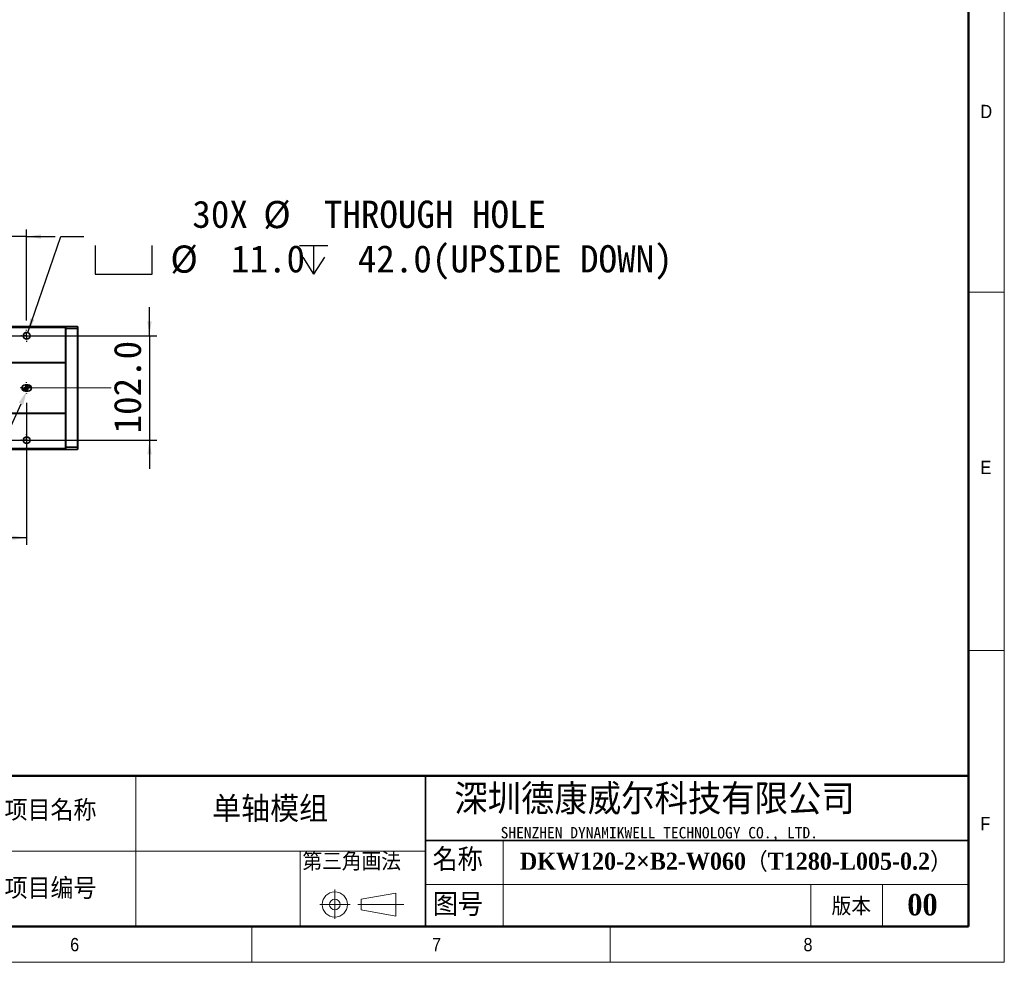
# Model space of a CAD drawing. Header units: millimetres. Extents: x 35 to 2905, y 35 to 2044.
# Tile 7 of 9: x 1943 to 2905, y 35 to 956. Entities that reach past the tile are written whole.
import ezdxf

# ---------------------------------------------------------------- set-up
doc = ezdxf.new("R2010")
doc.units = ezdxf.units.MM
doc.header["$LTSCALE"] = 7
doc.header["$PDSIZE"] = -1
doc.linetypes.add('CENTERX2', pattern=[20.32, 12.7, -2.54, 2.54, -2.54])
doc.layers.add('DIMNS', color=7, linetype='Continuous')
doc.layers.add('黑色实线', color=7, linetype='Continuous')
doc.styles.add('SLDTEXTSTYLE1', font='Gothic.ttf', dxfattribs={"width": 0.913})
doc.styles.add('SLDTEXTSTYLE2', font='timesbd.ttf', dxfattribs={"width": 0.933})
doc.styles.add('SLDTEXTSTYLE4', font='txt', dxfattribs={"bigfont": 'bigfont'})
doc.styles.add('SLDTEXTSTYLE5', font='txt', dxfattribs={"bigfont": 'bigfont'})
doc.styles.add('SLDTEXTSTYLE6', font='txt')
doc.styles.add('SLDTEXTSTYLE7', font='timesbd.ttf', dxfattribs={"width": 0.933, "bigfont": 'bigfont'})
doc.styles.add('SLDTEXTSTYLE8', font='txt')
doc.dimstyles.new('SLDDIMSTYLE0', dxfattribs={"dimtxt": 26.6, "dimasz": 14, "dimexe": 0, "dimexo": 0.0625, "dimgap": 6.65, "dimtad": 2, "dimdec": 1, "dimrnd": 1e-09, "dimzin": 4, "dimdsep": 46, "dimtxsty": 'SLDTEXTSTYLE8', "dimsah": 1, "dimcen": 0.09, "dimadec": 0, "dimazin": 1, "dimtfac": 1, "dimtdec": 1, "dimtmove": 0, "dimatfit": 0, "dimfxl": 0, "dimfrac": 2, "dimtolj": 1, "dimtzin": 12, "dimarcsym": 0})
doc.dimstyles.new('SLDDIMSTYLE4', dxfattribs={"dimtxt": 26.6, "dimasz": 14, "dimexe": 0, "dimexo": 0.0625, "dimgap": 6.65, "dimtad": 2, "dimdec": 1, "dimrnd": 1e-09, "dimzin": 4, "dimdsep": 46, "dimtxsty": 'SLDTEXTSTYLE8', "dimsah": 1, "dimcen": 0.09, "dimadec": 0, "dimazin": 1, "dimtfac": 1, "dimtdec": 1, "dimtofl": 0, "dimtmove": 0, "dimatfit": 3, "dimfxl": 0, "dimfrac": 2, "dimtolj": 1, "dimtzin": 12, "dimarcsym": 0})
doc.dimstyles.new('SLDDIMSTYLE7', dxfattribs={"dimtxt": 26.6, "dimasz": 14, "dimexe": 0, "dimexo": 0.0625, "dimgap": 6.65, "dimtad": 0, "dimtih": 1, "dimtoh": 1, "dimdec": 1, "dimrnd": 1e-09, "dimzin": 4, "dimdsep": 46, "dimtxsty": 'SLDTEXTSTYLE8', "dimsah": 1, "dimcen": 0, "dimadec": 0, "dimazin": 1, "dimtfac": 1, "dimtdec": 1, "dimtofl": 0, "dimtmove": 0, "dimatfit": 3, "dimfxl": 0, "dimfrac": 2, "dimtolj": 1, "dimtzin": 12, "dimarcsym": 0})
doc.dimstyles.new('SLDDIMSTYLE8', dxfattribs={"dimtxt": 26.6, "dimasz": 14, "dimexe": 0, "dimexo": 0.0625, "dimgap": 6.65, "dimtad": 0, "dimtih": 1, "dimtoh": 1, "dimdec": 1, "dimrnd": 1e-09, "dimzin": 4, "dimdsep": 46, "dimtxsty": 'SLDTEXTSTYLE8', "dimsah": 1, "dimcen": 0, "dimadec": 0, "dimazin": 1, "dimtfac": 1, "dimtdec": 1, "dimtofl": 0, "dimtmove": 0, "dimatfit": 3, "dimfxl": 0, "dimfrac": 2, "dimtolj": 1, "dimtzin": 12, "dimarcsym": 0})

# ---------------------------------------------------------------- blocks, each defined once
blk = doc.blocks.new('_D_30')
at = {"layer": '黑色实线'}
for p, q in [((1822.07, 661.73), (1822.07, 750.8)), ((1950.07, 661.73), (1950.07, 750.8)), ((1822.07, 743.8), (1794.07, 743.8)), ((1950.07, 743.8), (1822.07, 743.8)), ((1950.07, 743.8), (1978.07, 743.8))]:
    blk.add_line(p, q, dxfattribs=at)
for points in [[(1822.07, 743.8), (1808.07, 745.9), (1808.07, 741.7)], [(1950.07, 743.8), (1964.07, 741.7), (1964.07, 745.9)]]:
    blk.add_solid(points, dxfattribs=at)
at = {"layer": '黑色实线', "insert": (1828.02, 778.7), "char_height": 26.6, "attachment_point": 1, "style": 'SLDTEXTSTYLE8'}
blk.add_mtext('128.0', dxfattribs=at)
blk = doc.blocks.new('_D_31')
at = {"layer": 'Defpoints', "color": 0}
for p in [(1950.33, 593.26), (1951.57, 596)]:
    blk.add_point(p, dxfattribs=at)
at = {"layer": '黑色实线', "color": 0, "lineweight": -2}
for p, q in [((1897.04, 475.74), (1944.55, 580.51)), ((1862.76, 475.74), (1897.04, 475.74))]:
    blk.add_line(p, q, dxfattribs=at)
at = {"layer": '黑色实线', "color": 0}
blk.add_solid([(1942.42, 581.48), (1946.67, 579.55), (1950.33, 593.26)], dxfattribs=at)
at = {"layer": '黑色实线', "color": 0, "insert": (1504.36, 489.54), "char_height": 26.6, "attachment_point": 1, "style": 'SLDTEXTSTYLE8'}
blk.add_mtext('\\A1;{\\fGDT|b0|i0|c134|p2;v\\fISOCPEUR|b0|i0|c134|p34;%%C}6.0H7 X 9.0{\\fGDT|b0|i0|c134|p2;x}7.0', dxfattribs=at)
blk = doc.blocks.new('_D_32')
at = {"layer": '黑色实线'}
for p, q in [((254.07, 587.11), (254.07, 442.69)), ((1950.07, 581.57), (1950.07, 442.69)), ((1950.07, 449.69), (254.07, 449.69))]:
    blk.add_line(p, q, dxfattribs=at)
for points in [[(254.07, 449.69), (268.07, 447.59), (268.07, 451.79)], [(1950.07, 449.69), (1936.07, 451.79), (1936.07, 447.59)]]:
    blk.add_solid(points, dxfattribs=at)
at = {"layer": '黑色实线', "insert": (1051.55, 484.59), "char_height": 26.6, "attachment_point": 1, "style": 'SLDTEXTSTYLE8'}
blk.add_mtext('1696.0', dxfattribs=at)
blk = doc.blocks.new('SW_SYMBOL_HOLE_SPOT')
at = {"layer": '黑色实线', "color": 0}
for p, q in [((0, 6125), (0, 525)), ((11200, 525), (11200, 6125)), ((0, 525), (11200, 525))]:
    blk.add_line(p, q, dxfattribs=at)
blk = doc.blocks.new('SW_SYMBOL_HOLE_DEPTH')
at = {"layer": '黑色实线', "color": 0}
for p, q in [((0, 6125), (5600, 6125)), ((2800, 6125), (2800, 525)), ((700, 3885), (2800, 525)), ((4900, 3885), (2800, 525))]:
    blk.add_line(p, q, dxfattribs=at)
blk = doc.blocks.new('_D_33')
at = {"layer": '黑色实线'}
for p, q in [((1951.14, 650.12), (1983.33, 743.8)), ((1983.33, 743.8), (2005.78, 743.8))]:
    blk.add_line(p, q, dxfattribs=at)
blk.add_solid([(1951.14, 650.12), (1957.68, 662.67), (1953.7, 664.04)], dxfattribs=at)
at = {"layer": '黑色实线', "xscale": 0.004985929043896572, "yscale": 0.004985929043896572, "zscale": 0.004985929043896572}
for name, p in [('SW_SYMBOL_HOLE_SPOT', (2016.89, 704.43)), ('SW_SYMBOL_HOLE_DEPTH', (2216.43, 704.43))]:
    blk.add_blockref(name, p, dxfattribs=at)
at = {"layer": '黑色实线', "char_height": 26.6, "attachment_point": 1, "style": 'SLDTEXTSTYLE8'}
for s, insert in [('30X ', (2111.9, 778.96)), ('%%c', (2181.14, 778.7)), (' THROUGH HOLE', (2222.24, 778.96)), ('%%c', (2090.44, 735.18)), (' 11.0 ', (2131.54, 735.44)), (' 42.0(UPSIDE DOWN)', (2255.37, 735.44))]:
    blk.add_mtext(s, dxfattribs=dict(at, insert=insert))
blk = doc.blocks.new('_D_34')
at = {"layer": '黑色实线'}
for p, q in [((2070.07, 647), (2070.07, 675)), ((1836.8, 647), (2077.07, 647)), ((2070.07, 647), (2070.07, 545)), ((1836.8, 545), (2077.07, 545)), ((2070.07, 545), (2070.07, 517))]:
    blk.add_line(p, q, dxfattribs=at)
for points in [[(2070.07, 647), (2072.17, 661), (2067.97, 661)], [(2070.07, 545), (2067.97, 531), (2072.17, 531)]]:
    blk.add_solid(points, dxfattribs=at)
at = {"layer": '黑色实线', "insert": (2035.16, 551.52), "char_height": 26.6, "attachment_point": 1, "rotation": 90, "style": 'SLDTEXTSTYLE8'}
blk.add_mtext('102.0', dxfattribs=at)
blk = doc.blocks.new('SW_CENTERMARKSYMBOL_3')
at = {"layer": '黑色实线', "color": 0}
for p, q in [((-5.08, 0), (-5.84, 0)), ((0, 0), (-2.54, 0)), ((0, 5.08), (0, 5.84)), ((0, 0), (0, 2.54)), ((0, 0), (0, -2.54)), ((0, 0), (2.54, 0)), ((5.08, 0), (5.84, 0)), ((0, -5.08), (0, -5.84))]:
    blk.add_line(p, q, dxfattribs=at)
blk = doc.blocks.new('SW_CENTERMARKSYMBOL_4')
at = {"layer": '黑色实线', "color": 0}
for p, q in [((-5.08, 0), (-5.84, 0)), ((0, 0), (-2.54, 0)), ((0, 5.08), (0, 5.84)), ((0, 0), (0, 2.54)), ((0, 0), (0, -2.54)), ((0, 0), (2.54, 0)), ((5.08, 0), (5.84, 0)), ((0, -5.08), (0, -5.84))]:
    blk.add_line(p, q, dxfattribs=at)
blk = doc.blocks.new('SW_CENTERMARKSYMBOL_5')
at = {"layer": '黑色实线', "color": 0}
for p, q in [((-5.08, 0), (-5.54, 0)), ((0, 0), (-2.54, 0)), ((0, 5.08), (0, 5.54)), ((0, 0), (0, 2.54)), ((0, 0), (2.54, 0)), ((0, 0), (0, -2.54)), ((5.08, 0), (5.54, 0)), ((0, -5.08), (0, -5.54))]:
    blk.add_line(p, q, dxfattribs=at)
blk = doc.blocks.new('SW_DOWELSYMBOL_5')
at = {"linetype": 'Continuous', "lineweight": 18}
h = blk.add_hatch(color=0, dxfattribs=at)
edge = h.paths.add_edge_path(flags=0)
edge.add_arc((0, 0), 3, 180, 270)
edge.add_line((0, -3), (0, 0))
edge.add_line((0, 0), (-3, 0))
h = blk.add_hatch(color=0, dxfattribs=at)
edge = h.paths.add_edge_path(flags=0)
edge.add_arc((0, 0), 3, 0, 90)
edge.add_line((0, 3), (0, 0))
edge.add_line((0, 0), (3, 0))
at = {"layer": '黑色实线', "color": 0}
blk.add_circle((0, 0), 3, dxfattribs=at)
blk = doc.blocks.new('SW_DOWELSYMBOL_6')
at = {"linetype": 'Continuous', "lineweight": 18}
h = blk.add_hatch(color=0, dxfattribs=at)
edge = h.paths.add_edge_path(flags=0)
edge.add_arc((0, 0), 3, 180, 270)
edge.add_line((0, -3), (0, 0))
edge.add_line((0, 0), (-3, 0))
h = blk.add_hatch(color=0, dxfattribs=at)
edge = h.paths.add_edge_path(flags=0)
edge.add_arc((0, 0), 3, 0, 90)
edge.add_line((0, 3), (0, 0))
edge.add_line((0, 0), (3, 0))
at = {"layer": '黑色实线', "color": 0}
blk.add_circle((0, 0), 3, dxfattribs=at)

msp = doc.modelspace()

# ---------------------------------------------------------------- linework, layer by layer
at = {"color": 7, "linetype": 'Continuous', "lineweight": 18}
for p, q in [((2905, 35), (2905, 2044)), ((2870, 2009), (2870, 70)), ((2870, 689.5), (2905, 689.5)), ((2870, 339.5), (2905, 339.5)), ((2056.78, 217), (2056.78, 70)), ((2415.65, 154), (2415.65, 70)), ((1926.29, 143.5), (2339.76, 143.5)), ((2217.1, 143.5), (2217.1, 70)), ((2251.06, 106.04), (2251.06, 77.44)), ((2339.76, 110.88), (2870, 110.88)), ((2716, 110.88), (2716, 70)), ((2786, 110.88), (2786, 70)), ((2276.67, 96.73), (2310.66, 102.61)), ((2276.67, 86.23), (2276.67, 96.73)), ((2310.66, 102.61), (2310.66, 80.22)), ((2236.5, 91.48), (2265.91, 91.48)), ((2273.64, 91.48), (2318.36, 91.48)), ((2276.67, 86.23), (2310.66, 80.22)), ((70, 70), (2870, 70)), ((861, 70), (2870, 70)), ((2170, 35), (2170, 70)), ((2520, 70), (2520, 35)), ((35, 35), (2905, 35))]:
    msp.add_line(p, q, dxfattribs=at)
at = {"color": 7, "linetype": 'Continuous', "lineweight": 50}
for p, q in [((2870, 2009), (2870, 70)), ((2870, 217), (1281, 217)), ((70, 70), (2870, 70))]:
    msp.add_line(p, q, dxfattribs=at)
at = {"color": 7, "linetype": 'Continuous', "lineweight": 35}
for p, q in [((1988.07, 656), (216.07, 656)), ((1988.07, 655), (216.07, 655)), ((1988.07, 655.7), (1988.37, 656)), ((1988.07, 655), (1988.07, 656)), ((1988.07, 621), (1988.07, 655)), ((1988.07, 653.87), (1988.37, 654)), ((1988.37, 656), (1988.37, 654)), ((1988.37, 656), (1999.77, 656)), ((1988.37, 654), (1988.37, 538)), ((1999.77, 654), (1988.37, 654)), ((1999.77, 654), (1999.77, 656)), ((2000.07, 655.7), (1999.77, 656)), ((1999.77, 538), (1999.77, 654)), ((2000.07, 653.87), (1999.77, 654)), ((2000.07, 655.7), (2000.07, 653.87)), ((1947.07, 648.37), (1947.07, 645.62)), ((2000.07, 653.87), (2000.07, 538.12)), ((1988.07, 621), (216.07, 621)), ((1988.07, 620.5), (216.07, 620.5)), ((1988.07, 621), (1988.07, 620.5)), ((1988.07, 571.5), (1988.07, 620.5)), ((1951.57, 599), (1948.57, 599)), ((1948.57, 593), (1951.57, 593)), ((1988.07, 571.5), (216.07, 571.5)), ((1988.07, 571), (216.07, 571)), ((1988.07, 571), (1988.07, 571.5)), ((1988.07, 537), (1988.07, 571)), ((1947.07, 546.37), (1947.07, 543.62)), ((1988.07, 537), (216.07, 537)), ((1988.07, 536), (216.07, 536)), ((1988.07, 538.12), (1988.37, 538)), ((1988.07, 537), (1988.07, 536)), ((1988.07, 536.3), (1988.37, 536)), ((1988.37, 538), (1988.37, 536)), ((1988.37, 538), (1999.77, 538)), ((1999.77, 536), (1988.37, 536)), ((2000.07, 538.12), (1999.77, 538)), ((1999.77, 536), (1999.77, 538)), ((2000.07, 536.3), (1999.77, 536)), ((2000.07, 538.12), (2000.07, 536.3)), ((2339.76, 217), (2339.76, 70)), ((2339.76, 154), (2870, 154))]:
    msp.add_line(p, q, dxfattribs=at)
for centre in [(1950.07, 647), (1950.07, 545)]:
    msp.add_circle(centre, 3.3, dxfattribs=at)
at = {"color": 7, "linetype": 'Continuous', "lineweight": 18}
for radius in [12.25, 5.25]:
    msp.add_circle((2251.06, 91.48), radius, dxfattribs=at)
at = {"color": 7, "linetype": 'Continuous', "lineweight": 35}
for centre, start, end in [((1948.57, 596), 90, 270), ((1951.57, 596), 270, 90)]:
    msp.add_arc(centre, 3, start, end, dxfattribs=at)
at = {"layer": '黑色实线', "linetype": 'CENTERX2', "lineweight": 18}
msp.add_line((2032.52, 596), (171.62, 596), dxfattribs=at)

# ---------------------------------------------------------------- block references
at = {"layer": '黑色实线'}
for name, p in [('SW_CENTERMARKSYMBOL_3', (1950.07, 647)), ('SW_CENTERMARKSYMBOL_5', (1950.07, 596)), ('SW_DOWELSYMBOL_5', (1948.57, 596)), ('SW_DOWELSYMBOL_6', (1951.57, 596)), ('SW_CENTERMARKSYMBOL_4', (1950.07, 545))]:
    msp.add_blockref(name, p, dxfattribs=at)

# ---------------------------------------------------------------- texts
at = {"color": 7, "linetype": 'Continuous', "lineweight": 0}
for s, insert, char_height, attachment_point, style in [('D', (2881.67, 872.52), 12.96, 1, 'SLDTEXTSTYLE1'), ('E', (2881.67, 524.92), 12.96, 1, 'SLDTEXTSTYLE1'), ('深圳德康威尔科技有限公司', (2367.78, 209.07), 29.6333, 1, 'SLDTEXTSTYLE5'), ('项目名称', (1928.53, 193.57), 20.373, 1, 'SLDTEXTSTYLE4'), ('单轴模组', (2131.33, 196.56), 22.225, 1, 'SLDTEXTSTYLE7'), ('F', (2881.67, 176.95), 12.96, 1, 'SLDTEXTSTYLE1'), ('SHENZHEN DYNAMIKWELL TECHNOLOGY CO., LTD.', (2413.02, 167.18), 11.1125, 1, 'SLDTEXTSTYLE6'), ('名称', (2346.56, 146.34), 22.225, 1, 'SLDTEXTSTYLE4'), ('DKW120-2×B2-W060（T1280-L005-0.2）', (2431.84, 142.09), 16.6687, 1, 'SLDTEXTSTYLE7'), ('项目编号', (1928.53, 117.29), 20.373, 1, 'SLDTEXTSTYLE4'), ('图号', (2346.86, 102.52), 22.225, 1, 'SLDTEXTSTYLE4'), ('版本', (2736.3, 98.31), 17.5, 1, 'SLDTEXTSTYLE4'), ('00', (2825.06, 101.8), 21, 2, 'SLDTEXTSTYLE2'), ('6', (1992.6, 58.78), 12.96, 1, 'SLDTEXTSTYLE1'), ('7', (2346.02, 58.78), 12.96, 1, 'SLDTEXTSTYLE1'), ('8', (2708.84, 58.78), 12.96, 1, 'SLDTEXTSTYLE1')]:
    msp.add_mtext(s, dxfattribs=dict(at, insert=insert, char_height=char_height, attachment_point=attachment_point, style=style))
at = {"layer": 'DIMNS', "color": 7, "insert": (2219.42, 142.13), "char_height": 17.5, "attachment_point": 1, "style": 'SLDTEXTSTYLE4'}
msp.add_mtext('第三角画法', dxfattribs=at)

# ---------------------------------------------------------------- dimensions: what is measured, and where the dimension line sits
at = {"layer": '黑色实线'}
for base, p1, p2, dimstyle, picture, middle in [((1822.07, 743.8), (1950.07, 652.84), (1822.07, 652.84), 'SLDDIMSTYLE0', '_D_30', (1870.4, 743.8)), ((254.07, 449.69), (1950.07, 590.46), (254.07, 596), 'SLDDIMSTYLE4', '_D_32', (1103.53, 449.69))]:
    dim = msp.add_linear_dim(base=base, p1=p1, p2=p2, dimstyle=dimstyle, dxfattribs=at)
    dim.commit()
    dim.dimension.update_dxf_attribs({"geometry": picture, "text_midpoint": middle, "dimtype": 160})
dim = msp.add_diameter_dim_2p(p1=(1948.99, 643.88), p2=(1951.14, 650.12), text='30X %%c THROUGH HOLE\\P{\\fGDT;v}%%c <> {\\fGDT;x} 42.0(UPSIDE DOWN)\\P', dimstyle='SLDDIMSTYLE7', dxfattribs=at)
dim.commit()
dim.dimension.update_dxf_attribs({"geometry": '_D_33', "text_midpoint": (2303.4, 743.8), "dimtype": 163})
dim = msp.add_linear_dim(base=(2070.07, 545), p1=(1827.91, 647), p2=(1827.91, 545), angle=90, dimstyle='SLDDIMSTYLE0', dxfattribs=at)
dim.commit()
dim.dimension.update_dxf_attribs({"geometry": '_D_34', "text_midpoint": (2070.07, 593.89), "dimtype": 160})
dim = msp.add_radius_dim(center=(1951.57, 596), mpoint=(1950.33, 593.26), text='{\\fGDT|b0|i0|c134|p2;v\\fISOCPEUR|b0|i0|c134|p34;%%C}6.0H7 X 9.0{\\fGDT|b0|i0|c134|p2;x}7.0', dimstyle='SLDDIMSTYLE8', override={"dimpost": '<>'}, dxfattribs=at)
dim.commit()
dim.dimension.update_dxf_attribs({"geometry": '_D_31', "text_midpoint": (1680.24, 475.74), "dimtype": 164})

doc.saveas('drawing.dxf')
